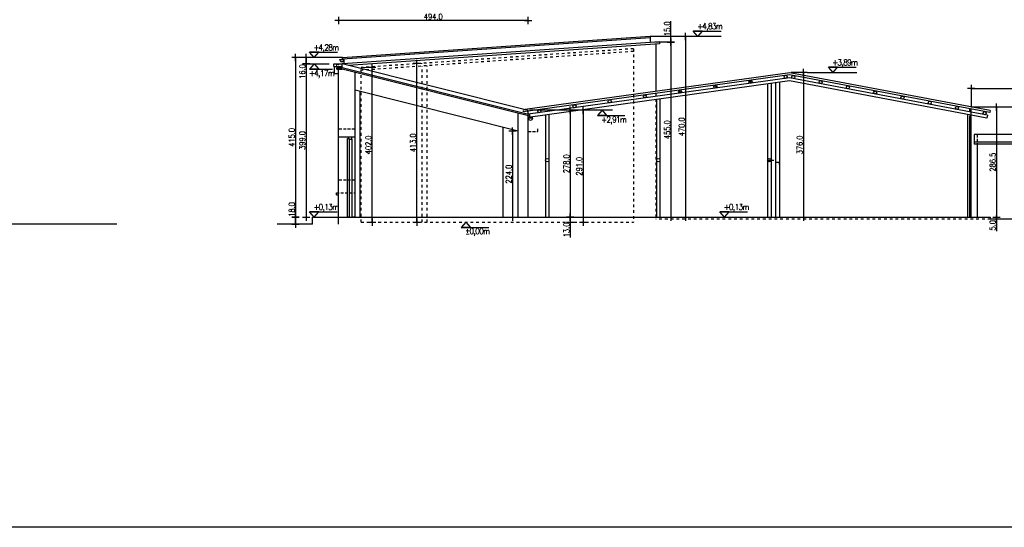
# Model space of a CAD drawing. Header units: millimetres. Extents: x 22865 to 60762, y -18816 to 15611.
# Tile 51 of 256: x 43166 to 45728, y -15364 to -14044. Entities that reach past the tile are written whole.
import ezdxf

# ---------------------------------------------------------------- set-up
doc = ezdxf.new("R2010")
doc.units = ezdxf.units.MM
doc.linetypes.add('DASHED', pattern=[15, 7, -8])
doc.linetypes.add('DASHED2', pattern=[0.375, 0.25, -0.125])
doc.layers.add('Nowe_Archibet 420-K Ściany_Nr_pióra__162', color=252, linetype='Continuous', lineweight=5)
for name, color, linetype in [('sciany murowane', 4, 'Continuous'), ('widokowa', 2, 'Continuous'), ('WYMIARY', 6, 'Continuous')]:
    doc.layers.add(name, color=color, linetype=linetype)
doc.styles.add('1-100', font='simplex.shx', dxfattribs={"width": 0.8, "height": 15})
doc.styles.add('1-50', font='simplex.shx', dxfattribs={"width": 0.8, "height": 12})
doc.dimstyles.new('1-100', dxfattribs={"dimscale": 0.5, "dimtxt": 100, "dimasz": 1, "dimexe": 0.18, "dimexo": 0.0625, "dimgap": 5, "dimtad": 1, "dimdec": 1, "dimzin": 0, "dimdsep": 46, "dimtxsty": '1-100', "dimblk1": 'K', "dimblk2": 'K', "dimsah": 1, "dimcen": 0.09, "dimse1": 1, "dimse2": 1, "dimadec": 0, "dimazin": 0, "dimtfac": 1, "dimtdec": 1, "dimtofl": 0, "dimtmove": 0, "dimatfit": 3, "dimldrblk": 'K', "dimfxl": 0, "dimtolj": 1, "dimtzin": 0, "dimarcsym": 0})

# ---------------------------------------------------------------- blocks, each defined once
blk = doc.blocks.new('K')
for p, q in [((-19.1, 0), (19.1, 0)), ((0, -19.1), (0, 19.1))]:
    blk.add_line(p, q)
blk.add_circle((0, 0), 2.02)
blk = doc.blocks.new('*D2907')
at = {"layer": 'WYMIARY', "color": 0, "lineweight": -2, "ltscale": 0.2}
blk.add_line((44488.7, -14046), (43995.7, -14046), dxfattribs=at)
at = {"layer": 'WYMIARY', "color": 0, "linetype": 'ByBlock', "lineweight": -2, "xscale": 0.5, "yscale": 0.5, "zscale": 0.5, "rotation": 180}
blk.add_blockref('K', (43995.2, -14046), dxfattribs=at)
at = {"layer": 'WYMIARY', "color": 0, "linetype": 'ByBlock', "lineweight": -2, "xscale": 0.5, "yscale": 0.5, "zscale": 0.5}
blk.add_blockref('K', (44489.2, -14046), dxfattribs=at)
at = {"layer": 'WYMIARY', "color": 0, "ltscale": 0.2, "insert": (44242.2, -14036), "char_height": 15, "attachment_point": 5, "style": '1-100'}
blk.add_mtext('\\A1;494.0', dxfattribs=at)
blk = doc.blocks.new('*D3006')
at = {"layer": 'WYMIARY', "color": 0, "lineweight": -2, "ltscale": 0.2}
blk.add_line((45642.7, -14222.6), (46401.7, -14222.6), dxfattribs=at)
at = {"layer": 'WYMIARY', "color": 0, "linetype": 'ByBlock', "lineweight": -2, "xscale": 0.5, "yscale": 0.5, "zscale": 0.5, "rotation": 180}
blk.add_blockref('K', (45642.2, -14222.6), dxfattribs=at)
at = {"layer": 'WYMIARY', "color": 0, "linetype": 'ByBlock', "lineweight": -2, "xscale": 0.5, "yscale": 0.5, "zscale": 0.5}
blk.add_blockref('K', (46402.2, -14222.6), dxfattribs=at)
at = {"layer": 'WYMIARY', "color": 0, "ltscale": 0.2, "insert": (46022.2, -14212.6), "char_height": 15, "attachment_point": 5, "style": '1-100'}
blk.add_mtext('\\A1;760.0', dxfattribs=at)
blk = doc.blocks.new('*D3007')
at = {"layer": 'WYMIARY', "color": 0, "lineweight": -2, "ltscale": 0.2}
blk.add_line((45707.8, -14271.4), (45707.8, -14556.9), dxfattribs=at)
at = {"layer": 'WYMIARY', "color": 0, "linetype": 'ByBlock', "lineweight": -2, "xscale": 0.5, "yscale": 0.5, "zscale": 0.5}
for p, rotation in [((45707.8, -14270.9), 90), ((45707.8, -14557.4), 270)]:
    blk.add_blockref('K', p, dxfattribs=dict(at, rotation=rotation))
at = {"layer": 'WYMIARY', "color": 0, "ltscale": 0.2, "insert": (45697.8, -14414.2), "char_height": 15, "attachment_point": 5, "rotation": 90, "style": '1-100'}
blk.add_mtext('\\A1;286.5', dxfattribs=at)
blk = doc.blocks.new('*D3010')
at = {"layer": 'WYMIARY', "color": 0, "lineweight": -2, "ltscale": 0.2}
blk.add_line((45205.8, -14181.9), (45205.8, -14556.9), dxfattribs=at)
at = {"layer": 'WYMIARY', "color": 0, "linetype": 'ByBlock', "lineweight": -2, "xscale": 0.5, "yscale": 0.5, "zscale": 0.5}
for p, rotation in [((45205.8, -14181.4), 90), ((45205.8, -14557.4), 270)]:
    blk.add_blockref('K', p, dxfattribs=dict(at, rotation=rotation))
at = {"layer": 'WYMIARY', "color": 0, "ltscale": 0.2, "insert": (45195.8, -14369.4), "char_height": 15, "attachment_point": 5, "rotation": 90, "style": '1-100'}
blk.add_mtext('\\A1;376.0', dxfattribs=at)
blk = doc.blocks.new('*D3011')
at = {"layer": 'WYMIARY', "color": 0, "lineweight": -2, "ltscale": 0.2}
blk.add_line((44083.2, -14569.9), (44083.2, -14168.9), dxfattribs=at)
at = {"layer": 'WYMIARY', "color": 0, "linetype": 'ByBlock', "lineweight": -2, "xscale": 0.5, "yscale": 0.5, "zscale": 0.5}
for p, rotation in [((44083.2, -14168.4), 90), ((44083.2, -14570.4), 270)]:
    blk.add_blockref('K', p, dxfattribs=dict(at, rotation=rotation))
at = {"layer": 'WYMIARY', "color": 0, "ltscale": 0.2, "insert": (44073.2, -14369.4), "char_height": 15, "attachment_point": 5, "rotation": 90, "style": '1-100'}
blk.add_mtext('\\A1;402.0', dxfattribs=at)
blk = doc.blocks.new('*D3012')
at = {"layer": 'WYMIARY', "color": 0, "lineweight": -2, "ltscale": 0.2}
blk.add_line((44199.6, -14569.9), (44199.6, -14157.9), dxfattribs=at)
at = {"layer": 'WYMIARY', "color": 0, "linetype": 'ByBlock', "lineweight": -2, "xscale": 0.5, "yscale": 0.5, "zscale": 0.5}
for p, rotation in [((44199.6, -14157.4), 90), ((44199.6, -14570.4), 270)]:
    blk.add_blockref('K', p, dxfattribs=dict(at, rotation=rotation))
at = {"layer": 'WYMIARY', "color": 0, "ltscale": 0.2, "insert": (44189.6, -14363.9), "char_height": 15, "attachment_point": 5, "rotation": 90, "style": '1-100'}
blk.add_mtext('\\A1;413.0', dxfattribs=at)
blk = doc.blocks.new('*D3013')
at = {"layer": 'WYMIARY', "color": 0, "lineweight": -2, "ltscale": 0.2}
blk.add_line((44448.7, -14333.9), (44448.7, -14556.9), dxfattribs=at)
at = {"layer": 'WYMIARY', "color": 0, "linetype": 'ByBlock', "lineweight": -2, "xscale": 0.5, "yscale": 0.5, "zscale": 0.5}
for p, rotation in [((44448.7, -14333.4), 90), ((44448.7, -14557.4), 270)]:
    blk.add_blockref('K', p, dxfattribs=dict(at, rotation=rotation))
at = {"layer": 'WYMIARY', "color": 0, "ltscale": 0.2, "insert": (44438.7, -14445.4), "char_height": 15, "attachment_point": 5, "rotation": 90, "style": '1-100'}
blk.add_mtext('\\A1;224.0', dxfattribs=at)
blk = doc.blocks.new('*D3014')
at = {"layer": 'WYMIARY', "color": 0, "lineweight": -2, "ltscale": 0.2}
for p, q in [((43884, -14557.4), (43884, -14517.6)), ((43884, -14574.9), (43884, -14557.9))]:
    blk.add_line(p, q, dxfattribs=at)
at = {"layer": 'WYMIARY', "color": 0, "linetype": 'ByBlock', "lineweight": -2, "xscale": 0.5, "yscale": 0.5, "zscale": 0.5}
for p, rotation in [((43884, -14557.4), 90), ((43884, -14575.4), 270)]:
    blk.add_blockref('K', p, dxfattribs=dict(at, rotation=rotation))
at = {"layer": 'WYMIARY', "color": 0, "ltscale": 0.2, "insert": (43874, -14537.3), "char_height": 15, "attachment_point": 5, "rotation": 90, "style": '1-100'}
blk.add_mtext('\\A1;18.0', dxfattribs=at)
blk = doc.blocks.new('*D3015')
at = {"layer": 'WYMIARY', "color": 0, "lineweight": -2, "ltscale": 0.2}
blk.add_line((43911.4, -14158.9), (43911.4, -14556.9), dxfattribs=at)
at = {"layer": 'WYMIARY', "color": 0, "linetype": 'ByBlock', "lineweight": -2, "xscale": 0.5, "yscale": 0.5, "zscale": 0.5}
for p, rotation in [((43911.4, -14158.4), 90), ((43911.4, -14557.4), 270)]:
    blk.add_blockref('K', p, dxfattribs=dict(at, rotation=rotation))
at = {"layer": 'WYMIARY', "color": 0, "ltscale": 0.2, "insert": (43901.4, -14357.9), "char_height": 15, "attachment_point": 5, "rotation": 90, "style": '1-100'}
blk.add_mtext('\\A1;399.0', dxfattribs=at)
blk = doc.blocks.new('*D3016')
at = {"layer": 'WYMIARY', "color": 0, "lineweight": -2, "ltscale": 0.2}
blk.add_line((43884, -14142.9), (43884, -14556.9), dxfattribs=at)
at = {"layer": 'WYMIARY', "color": 0, "linetype": 'ByBlock', "lineweight": -2, "xscale": 0.5, "yscale": 0.5, "zscale": 0.5}
for p, rotation in [((43884, -14142.4), 90), ((43884, -14557.4), 270)]:
    blk.add_blockref('K', p, dxfattribs=dict(at, rotation=rotation))
at = {"layer": 'WYMIARY', "color": 0, "ltscale": 0.2, "insert": (43874, -14349.9), "char_height": 15, "attachment_point": 5, "rotation": 90, "style": '1-100'}
blk.add_mtext('\\A1;415.0', dxfattribs=at)
blk = doc.blocks.new('*D3017')
at = {"layer": 'WYMIARY', "color": 0, "lineweight": -2, "ltscale": 0.2}
for p, q in [((43911.4, -14142.9), (43911.4, -14157.9)), ((43911.4, -14158.4), (43911.4, -14198.2))]:
    blk.add_line(p, q, dxfattribs=at)
at = {"layer": 'WYMIARY', "color": 0, "linetype": 'ByBlock', "lineweight": -2, "xscale": 0.5, "yscale": 0.5, "zscale": 0.5}
for p, rotation in [((43911.4, -14142.4), 90), ((43911.4, -14158.4), 270)]:
    blk.add_blockref('K', p, dxfattribs=dict(at, rotation=rotation))
at = {"layer": 'WYMIARY', "color": 0, "ltscale": 0.2, "insert": (43901.4, -14178.5), "char_height": 15, "attachment_point": 5, "rotation": 90, "style": '1-100'}
blk.add_mtext('\\A1;16.0', dxfattribs=at)
blk = doc.blocks.new('*D3018')
at = {"layer": 'WYMIARY', "color": 0, "lineweight": -2, "ltscale": 0.2}
blk.add_line((44860.8, -14102.9), (44860.8, -14556.9), dxfattribs=at)
at = {"layer": 'WYMIARY', "color": 0, "linetype": 'ByBlock', "lineweight": -2, "xscale": 0.5, "yscale": 0.5, "zscale": 0.5}
for p, rotation in [((44860.8, -14102.4), 90), ((44860.8, -14557.4), 270)]:
    blk.add_blockref('K', p, dxfattribs=dict(at, rotation=rotation))
at = {"layer": 'WYMIARY', "color": 0, "ltscale": 0.2, "insert": (44850.8, -14329.9), "char_height": 15, "attachment_point": 5, "rotation": 90, "style": '1-100'}
blk.add_mtext('\\A1;455.0', dxfattribs=at)
blk = doc.blocks.new('*D3019')
at = {"layer": 'WYMIARY', "color": 0, "lineweight": -2, "ltscale": 0.2}
for p, q in [((44860.8, -14087.4), (44860.8, -14047.6)), ((44860.8, -14101.9), (44860.8, -14087.9))]:
    blk.add_line(p, q, dxfattribs=at)
at = {"layer": 'WYMIARY', "color": 0, "linetype": 'ByBlock', "lineweight": -2, "xscale": 0.5, "yscale": 0.5, "zscale": 0.5}
for p, rotation in [((44860.8, -14087.4), 90), ((44860.8, -14102.4), 270)]:
    blk.add_blockref('K', p, dxfattribs=dict(at, rotation=rotation))
at = {"layer": 'WYMIARY', "color": 0, "ltscale": 0.2, "insert": (44850.8, -14067.3), "char_height": 15, "attachment_point": 5, "rotation": 90, "style": '1-100'}
blk.add_mtext('\\A1;15.0', dxfattribs=at)
blk = doc.blocks.new('*D3020')
at = {"layer": 'WYMIARY', "color": 0, "lineweight": -2, "ltscale": 0.2}
blk.add_line((44898.5, -14087.9), (44898.5, -14556.9), dxfattribs=at)
at = {"layer": 'WYMIARY', "color": 0, "linetype": 'ByBlock', "lineweight": -2, "xscale": 0.5, "yscale": 0.5, "zscale": 0.5}
for p, rotation in [((44898.5, -14087.4), 90), ((44898.5, -14557.4), 270)]:
    blk.add_blockref('K', p, dxfattribs=dict(at, rotation=rotation))
at = {"layer": 'WYMIARY', "color": 0, "ltscale": 0.2, "insert": (44888.5, -14322.4), "char_height": 15, "attachment_point": 5, "rotation": 90, "style": '1-100'}
blk.add_mtext('\\A1;470.0', dxfattribs=at)
blk = doc.blocks.new('*D3021')
at = {"layer": 'WYMIARY', "color": 0, "lineweight": -2, "ltscale": 0.2}
blk.add_line((44598.8, -14279.9), (44598.8, -14556.9), dxfattribs=at)
at = {"layer": 'WYMIARY', "color": 0, "linetype": 'ByBlock', "lineweight": -2, "xscale": 0.5, "yscale": 0.5, "zscale": 0.5}
for p, rotation in [((44598.8, -14279.4), 90), ((44598.8, -14557.4), 270)]:
    blk.add_blockref('K', p, dxfattribs=dict(at, rotation=rotation))
at = {"layer": 'WYMIARY', "color": 0, "ltscale": 0.2, "insert": (44588.8, -14418.4), "char_height": 15, "attachment_point": 5, "rotation": 90, "style": '1-100'}
blk.add_mtext('\\A1;278.0', dxfattribs=at)
blk = doc.blocks.new('*D3026')
at = {"layer": 'WYMIARY', "color": 0, "lineweight": -2, "ltscale": 0.2}
for p, q in [((45707.8, -14556.9), (45707.8, -14556.4)), ((45707.8, -14562.9), (45707.8, -14593.5))]:
    blk.add_line(p, q, dxfattribs=at)
at = {"layer": 'WYMIARY', "color": 0, "linetype": 'ByBlock', "lineweight": -2, "xscale": 0.5, "yscale": 0.5, "zscale": 0.5}
for p, rotation in [((45707.8, -14557.4), 270), ((45707.8, -14562.4), 90)]:
    blk.add_blockref('K', p, dxfattribs=dict(at, rotation=rotation))
at = {"layer": 'WYMIARY', "color": 0, "ltscale": 0.2, "insert": (45697.8, -14578.5), "char_height": 15, "attachment_point": 5, "rotation": 90, "style": '1-100'}
blk.add_mtext('\\A1;5.0', dxfattribs=at)
blk = doc.blocks.new('*D3027')
at = {"layer": 'WYMIARY', "color": 0, "lineweight": -2, "ltscale": 0.2}
for p, q in [((44598.8, -14557.9), (44598.8, -14569.9)), ((44598.8, -14570.4), (44598.8, -14610.2))]:
    blk.add_line(p, q, dxfattribs=at)
at = {"layer": 'WYMIARY', "color": 0, "linetype": 'ByBlock', "lineweight": -2, "xscale": 0.5, "yscale": 0.5, "zscale": 0.5}
for p, rotation in [((44598.8, -14557.4), 90), ((44598.8, -14570.4), 270)]:
    blk.add_blockref('K', p, dxfattribs=dict(at, rotation=rotation))
at = {"layer": 'WYMIARY', "color": 0, "ltscale": 0.2, "insert": (44588.8, -14590.5), "char_height": 15, "attachment_point": 5, "rotation": 90, "style": '1-100'}
blk.add_mtext('\\A1;13.0', dxfattribs=at)
blk = doc.blocks.new('*D3028')
at = {"layer": 'WYMIARY', "color": 0, "lineweight": -2, "ltscale": 0.2}
blk.add_line((44631.9, -14279.9), (44631.9, -14569.9), dxfattribs=at)
at = {"layer": 'WYMIARY', "color": 0, "linetype": 'ByBlock', "lineweight": -2, "xscale": 0.5, "yscale": 0.5, "zscale": 0.5}
for p, rotation in [((44631.9, -14279.4), 90), ((44631.9, -14570.4), 270)]:
    blk.add_blockref('K', p, dxfattribs=dict(at, rotation=rotation))
at = {"layer": 'WYMIARY', "color": 0, "ltscale": 0.2, "insert": (44621.9, -14424.9), "char_height": 15, "attachment_point": 5, "rotation": 90, "style": '1-100'}
blk.add_mtext('\\A1;291.0', dxfattribs=at)

msp = doc.modelspace()

# ---------------------------------------------------------------- linework, layer by layer
at = {"layer": 'Nowe_Archibet 420-K Ściany_Nr_pióra__162', "ltscale": 0.2}
for p, q in [((44073.68, -14168.4), (44054.19, -14168.4)), ((44209.11, -14157.4), (44213.19, -14157.4))]:
    msp.add_line(p, q, dxfattribs=at)
for points in [[(43995.19, -14159.9), (43990.19, -14160.4), (43990.19, -14165.4)], [(43990.19, -14165.4), (43990.19, -14160.4)]]:
    msp.add_lwpolyline(points, dxfattribs=at)
at = {"layer": 'sciany murowane', "color": 9, "linetype": 'DASHED'}
msp.add_line((44763.19, -14119.35), (44054.19, -14168.4), dxfattribs=at)
at = {"layer": 'sciany murowane', "color": 3, "linetype": 'DASHED'}
for p, q in [((44763.19, -14126.36), (44054.19, -14175.41)), ((44763.19, -14119.35), (44763.19, -14570.4)), ((44054.19, -14570.4), (44054.19, -14168.4)), ((44213.19, -14570.4), (44213.19, -14164.41)), ((44226.19, -14570.4), (44226.19, -14163.51)), ((44821.19, -14235.39), (44821.19, -14562.4)), ((44054.19, -14570.4), (44763.19, -14570.4)), ((45692.19, -14562.4), (44821.19, -14562.4))]:
    msp.add_line(p, q, dxfattribs=at)
at = {"layer": 'sciany murowane', "color": 3, "linetype": 'DASHED', "ltscale": 0.25}
msp.add_line((43995.19, -14172.85), (43995.19, -14159.9), dxfattribs=at)
at = {"layer": 'sciany murowane', "color": 4, "ltscale": 0.2}
msp.add_line((44039.19, -14349.4), (44039.19, -14181.47), dxfattribs=at)
at = {"layer": 'sciany murowane', "color": 2, "ltscale": 0.2}
for p, q in [((44463.19, -14333.4), (44039.19, -14227.4)), ((44021.19, -14352.4), (44021.19, -14349.4)), ((44023.19, -14354.4), (44030.19, -14354.4)), ((44030.19, -14354.4), (44030.19, -14349.4)), ((44039.19, -14557.4), (44039.19, -14349.4))]:
    msp.add_line(p, q, dxfattribs=at)
at = {"layer": 'sciany murowane', "ltscale": 20}
for p, q in [((44463.19, -14557.4), (44463.19, -14287.47)), ((44489.19, -14557.4), (44489.19, -14293.97))]:
    msp.add_line(p, q, dxfattribs=at)
at = {"layer": 'sciany murowane', "ltscale": 0.2}
for p, q in [((43418.64, -14575.4), (40376.79, -14575.4)), ((43928.19, -14575.4), (43835.8, -14575.4)), ((43928.19, -14557.4), (45692.19, -14557.4)), ((43928.19, -14575.4), (43928.19, -14557.4)), ((45692.19, -14562.4), (45692.19, -14557.4)), ((45972.19, -14562.4), (45692.19, -14562.4))]:
    msp.add_line(p, q, dxfattribs=at)
at = {"layer": 'sciany murowane', "color": 3, "linetype": 'DASHED', "ltscale": 0.25}
for points in [[(44005.19, -14158.9), (43995.19, -14159.9)], [(44010.19, -14158.4), (44006.2, -14158.8)]]:
    msp.add_lwpolyline(points, dxfattribs=at)
at = {"layer": 'sciany murowane', "color": 2, "ltscale": 0.2}
msp.add_lwpolyline([(44023.19, -14557.4), (44019.19, -14557.4), (44019.19, -14352.4), (44023.19, -14352.4)], close=True, dxfattribs=at)
at = {"layer": 'widokowa', "ltscale": 0.2}
for p, q in [((44806.19, -14087.33), (44006.19, -14142.67)), ((44806.19, -14091.34), (44006.19, -14146.68)), ((44806.19, -14087.33), (44806.19, -14103.33)), ((44806.19, -14103.33), (44007.02, -14158.62)), ((44806.54, -14108.31), (44021.52, -14162.62)), ((44831.19, -14101.6), (44806.19, -14103.33)), ((44831.19, -14106.61), (44806.54, -14108.31)), ((44821.19, -14107.3), (44821.19, -14230.34)), ((44831.19, -14101.6), (44831.19, -14106.61)), ((44006.19, -14146.68), (44006.19, -14142.67)), ((43985.19, -14183.4), (43985.19, -14165.4)), ((43998.19, -14146.9), (44010.19, -14146.9)), ((44010.19, -14158.4), (44010.19, -14146.41)), ((43985.19, -14183.4), (43995.19, -14183.4)), ((43995.19, -14575.4), (43995.19, -14349.4))]:
    msp.add_line(p, q, dxfattribs=at)
at = {"layer": 'widokowa', "color": 6, "ltscale": 0.2}
for p, q in [((43983.69, -14158.4), (44005.19, -14158.4)), ((43983.69, -14165.4), (43983.69, -14158.4)), ((43983.69, -14165.4), (44005.19, -14165.4)), ((44489.19, -14297.85), (44501.19, -14297.85)), ((44489.19, -14298.85), (44501.19, -14298.85))]:
    msp.add_line(p, q, dxfattribs=at)
at = {"layer": 'widokowa', "color": 1, "ltscale": 0.2}
for p, q in [((43991.19, -14172.85), (43991.19, -14168.85)), ((43991.19, -14168.85), (44005.19, -14168.85)), ((44493.19, -14290.85), (44005.19, -14168.85)), ((43991.19, -14172.85), (44004.7, -14172.85)), ((44493.19, -14294.97), (44004.7, -14172.85)), ((45169.19, -14194.92), (44489.19, -14289.77)), ((45169.19, -14203), (44489.19, -14297.85)), ((45112.19, -14210.95), (45112.19, -14557.4)), ((45121.19, -14209.7), (45121.19, -14557.4)), ((45133.19, -14208.02), (45133.19, -14557.4)), ((45143.19, -14206.63), (45143.19, -14557.4)), ((45642.19, -14284.25), (45169.19, -14194.86)), ((45642.19, -14292.4), (45169.19, -14203)), ((44052.19, -14557.4), (44052.19, -14230.65)), ((44823.19, -14251.26), (44823.19, -14557.4)), ((44832.19, -14250.01), (44832.19, -14557.4)), ((44493.19, -14298.85), (44493.19, -14290.85)), ((44534.19, -14291.57), (44534.19, -14557.4)), ((44543.19, -14290.32), (44543.19, -14557.4)), ((45633.19, -14557.4), (45633.19, -14290.7)), ((45684.31, -14292.21), (45642.19, -14284.25)), ((45682.83, -14300.08), (45642.19, -14292.4)), ((45684.31, -14292.21), (45682.83, -14300.08)), ((44424.19, -14557.4), (44424.19, -14323.65)), ((44030.19, -14354.4), (44030.19, -14557.4)), ((45112.19, -14409.19), (45128.47, -14409.19)), ((43990.19, -14499.4), (43990.19, -14494.4)), ((43990.19, -14499.4), (43995.19, -14499.4))]:
    msp.add_line(p, q, dxfattribs=at)
at = {"layer": 'widokowa', "color": 9, "ltscale": 0.2}
for p, q in [((44489.19, -14279.54), (44005.19, -14158.54)), ((44005.19, -14168.85), (44005.19, -14158.54)), ((45169.71, -14181.73), (44481.76, -14277.68)), ((45169.59, -14186.79), (44489.19, -14281.7)), ((45690.27, -14285.2), (45169.59, -14186.79)), ((45691.19, -14280.29), (45169.71, -14181.73)), ((44489.19, -14289.85), (44489.19, -14279.54)), ((45691.19, -14280.29), (45690.27, -14285.2))]:
    msp.add_line(p, q, dxfattribs=at)
at = {"layer": 'widokowa', "color": 4, "ltscale": 0.2}
for p, q in [((43995.19, -14349.4), (43995.19, -14172.85)), ((44039.19, -14349.4), (43995.19, -14349.4))]:
    msp.add_line(p, q, dxfattribs=at)
at = {"layer": 'widokowa', "color": 2, "ltscale": 0.2}
for p, q in [((44980.05, -14221.31), (44972.05, -14214.34)), ((45071.62, -14208.53), (45063.62, -14201.57)), ((44888.48, -14234.08), (44880.48, -14227.12)), ((45638.19, -14283.4), (45638.19, -14275.36)), ((45638.19, -14555.4), (45638.19, -14295.4)), ((45638.19, -14295.4), (45642.19, -14295.4)), ((45642.19, -14283.4), (45642.19, -14276.11)), ((45642.19, -14555.4), (45642.19, -14295.4)), ((45962.74, -14342.4), (45649.52, -14342.4)), ((45649.52, -14342.4, 24012), (45649.52, -14367.4, 24012)), ((45962.74, -14362.4), (45649.52, -14362.4)), ((45962.74, -14367.4), (45649.52, -14367.4)), ((45657.52, -14367.4, 24012), (45657.52, -14557.4, 24012)), ((45638.19, -14555.4), (45642.19, -14555.4))]:
    msp.add_line(p, q, dxfattribs=at)
at = {"layer": 'widokowa', "color": 2, "linetype": 'DASHED', "ltscale": 0.2}
for p, q in [((44481.76, -14277.68), (44476.73, -14278.39)), ((44477.42, -14283.34), (44476.73, -14278.39)), ((44489.19, -14281.7), (44477.42, -14283.34))]:
    msp.add_line(p, q, dxfattribs=at)
at = {"layer": 'widokowa', "color": 250, "linetype": 'DASHED2', "ltscale": 30}
for p, q in [((44038.19, -14328.4), (43995.19, -14328.4)), ((44038.19, -14461.4), (43995.19, -14461.4)), ((44038.19, -14557.4), (44031.19, -14557.4))]:
    msp.add_line(p, q, dxfattribs=at)
at = {"layer": 'widokowa', "color": 1, "linetype": 'DASHED2', "ltscale": 30}
for p, q in [((44489.19, -14334.4), (44514.19, -14334.4)), ((45657.52, -14342.4, 24012), (45657.52, -14367.4, 24012)), ((45962.74, -14342.4), (45692.19, -14342.4)), ((43990.19, -14494.4), (44039.19, -14494.4))]:
    msp.add_line(p, q, dxfattribs=at)
at = {"layer": 'widokowa', "color": 1, "linetype": 'DASHED'}
msp.add_line((44514.19, -14334.4), (44514.19, -14324.4), dxfattribs=at)
at = {"layer": 'widokowa', "color": 1, "ltscale": 0.2}
for centre in [(45159.18, -14192.32), (45179.19, -14192.68), (44976.05, -14217.83), (45067.62, -14205.05), (45250.19, -14206.1), (45321.19, -14219.52), (44792.91, -14243.37), (44884.48, -14230.6), (45392.19, -14232.93), (45463.19, -14246.35), (44609.77, -14268.92), (44701.34, -14256.14), (45534.19, -14259.77), (45605.19, -14273.19), (44518.19, -14281.69), (45677.19, -14286.8)]:
    msp.add_circle(centre, 4, dxfattribs=at)
at = {"layer": 'widokowa', "ltscale": 0.2}
msp.add_arc((44004.19, -14146.9), 6, 180, 0, dxfattribs=at)
at = {"layer": 'widokowa', "color": 6, "ltscale": 0.2}
msp.add_arc((44495.19, -14298.85), 6, 180, 0, dxfattribs=at)
at = {"layer": 'WYMIARY', "ltscale": 0.2}
for p, q in [((44991.73, -14087.43), (44807.17, -14087.43)), ((44851.25, -14102.4), (44820.54, -14102.4)), ((44006.19, -14142.37), (43880.93, -14142.37)), ((43920.95, -14158.4), (43971.25, -14158.4)), ((45196.28, -14181.43), (45173.24, -14181.43)), ((45642.19, -14232.18), (45642.19, -14271.02)), ((45886.5, -14270.92), (45642.19, -14270.92)), ((44708.8, -14279.44), (44493.09, -14279.44))]:
    msp.add_line(p, q, dxfattribs=at)
at = {"layer": 'WYMIARY'}
msp.add_line((45215.4, -14181.43), (45343.99, -14181.43), dxfattribs=at)
at = {"layer": 'WYMIARY', "ltscale": 0.2}
msp.add_lwpolyline([(29895.74, -10984.56), (49905.31, -10984.56), (49905.31, -15363.85), (29895.74, -15363.85)], close=True, dxfattribs=at)
at = {"layer": 'WYMIARY'}
for points in [[(44930.73, -14087.43), (44918.87, -14073.67), (44991.71, -14073.67)], [(44930.73, -14087.43), (44942.6, -14073.67), (44918.87, -14073.67)], [(43932.3, -14142.37), (43920.44, -14128.62), (43993.28, -14128.62)], [(43932.3, -14142.37), (43944.17, -14128.62), (43920.44, -14128.62)], [(43932.3, -14158.4), (43920.44, -14172.15), (43980.36, -14172.15)], [(43932.3, -14158.4), (43944.17, -14172.15), (43920.44, -14172.15)], [(45282.48, -14181.43), (45270.62, -14167.67), (45342.25, -14167.67)], [(45282.48, -14181.43), (45294.35, -14167.67), (45270.62, -14167.67)], [(44681.3, -14279.44), (44669.43, -14293.2), (44741.07, -14293.2)], [(44681.3, -14279.44), (44693.17, -14293.2), (44669.43, -14293.2)], [(43932.3, -14557.4), (43920.44, -14543.64), (43992.08, -14543.64)], [(43932.3, -14557.4), (43944.17, -14543.64), (43920.44, -14543.64)], [(44999.9, -14557.4), (44988.03, -14543.64), (45059.67, -14543.64)], [(44999.9, -14557.4), (45011.76, -14543.64), (44988.03, -14543.64)], [(44326.99, -14570.4), (44315.12, -14584.15), (44386.76, -14584.15)], [(44326.99, -14570.4), (44338.86, -14584.15), (44315.12, -14584.15)]]:
    msp.add_lwpolyline(points, dxfattribs=at)
at = {"layer": 'WYMIARY', "color": 3, "ltscale": 0.2}
for points in [[(45637.19, -14293.4), (45642.19, -14293.4), (45642.19, -14283.4), (45637.19, -14283.4)], [(45143.19, -14420.19), (45143.19, -14415.19), (45133.19, -14415.19), (45133.19, -14420.19)]]:
    msp.add_lwpolyline(points, dxfattribs=at)
for centre in [(44538.69, -14409.19), (44827.69, -14409.19), (45116.69, -14409.19)]:
    msp.add_circle(centre, 4.5, dxfattribs=at)

# ---------------------------------------------------------------- texts
at = {"layer": 'WYMIARY', "char_height": 15.5, "width": 706.4568, "attachment_point": 1, "style": '1-50'}
for s, insert in [('\\A1;{\\T0.75;\\W0.9;\\FSIMPLEX8.SHX|c226;+4,83m}', (44928.84, -14053.21)), ('\\A1;{\\T0.75;\\W0.9;\\FSIMPLEX8.SHX|c226;+4,28m}', (43930.41, -14108.16)), ('\\A1;{\\T0.75;\\W0.9;\\FSIMPLEX8.SHX|c226;+3,89m}', (45280.59, -14147.21)), ('\\A1;{\\T0.75;\\W0.9;\\FSIMPLEX8.SHX|c226;+4,17m}', (43918.91, -14175.29)), ('\\A1;{\\T0.75;\\W0.9;\\FSIMPLEX8.SHX|c226;+2,91m}', (44679.4, -14295.84)), ('\\A1;{\\T0.75;\\W0.9;\\FSIMPLEX8.SHX|c226;+0,13m}', (43930.41, -14523.18)), ('\\A1;{\\T0.75;\\W0.9;\\FSIMPLEX8.SHX|c226;+0,13m}', (44998, -14523.18)), ('\\A1;{\\T0.75;\\W0.9;\\FSIMPLEX8.SHX|c226;%%P0,00m}', (44325.09, -14585.92))]:
    msp.add_mtext(s, dxfattribs=dict(at, insert=insert))

# ---------------------------------------------------------------- dimensions: what is measured, and where the dimension line sits
at = {"layer": 'WYMIARY', "ltscale": 0.2}
dim = msp.add_linear_dim(base=(43995.19, -14045.98), p1=(44489.19, -14002.15), p2=(43995.19, -14002.15), dimstyle='1-100', dxfattribs=at)
dim.commit()
dim.dimension.update_dxf_attribs({"geometry": '*D2907', "text_midpoint": (44242.19, -14035.98)})
for base, p1, p2, picture, middle in [((44860.8, -14087.43), (44823.1, -14102.4), (44807.59, -14087.43), '*D3019', (44850.8, -14067.28)), ((44898.55, -14557.4), (44870.36, -14087.43), (44870.36, -14557.4), '*D3020', (44888.55, -14322.41)), ((44860.8, -14557.4), (44824.61, -14102.4), (44821.19, -14557.4), '*D3018', (44850.8, -14329.9)), ((43883.98, -14557.4), (43943.56, -14142.37), (43943.56, -14557.4), '*D3016', (43873.98, -14349.88)), ((43911.39, -14158.4), (43925.79, -14142.37), (43925.79, -14158.4), '*D3017', (43901.39, -14178.54)), ((43911.39, -14557.4), (44005.19, -14158.4), (44005.19, -14557.4), '*D3015', (43901.39, -14357.9)), ((44083.24, -14168.4), (44054.19, -14570.4), (44054.19, -14168.4), '*D3011', (44073.24, -14369.4)), ((44199.55, -14157.4), (44213.19, -14570.4), (44213.19, -14157.4), '*D3012', (44189.55, -14363.9)), ((45205.84, -14557.4), (45173.75, -14181.43), (45169.71, -14557.4), '*D3010', (45195.84, -14369.41)), ((44598.76, -14557.4), (44495.32, -14279.44), (44489.19, -14557.4), '*D3021', (44588.76, -14418.42)), ((44631.86, -14570.4), (44665.14, -14279.44), (44665.14, -14570.4), '*D3028', (44621.86, -14424.92)), ((45707.84, -14557.4), (45646.24, -14270.92), (45642.19, -14557.4), '*D3007', (45697.84, -14414.16)), ((44448.71, -14557.4), (44463.19, -14333.4), (44463.19, -14557.4), '*D3013', (44438.71, -14445.4)), ((43883.98, -14557.4), (43900.78, -14575.4), (43900.78, -14557.4), '*D3014', (43873.98, -14537.25)), ((44598.76, -14570.4), (44604.16, -14557.4), (44604.16, -14570.4), '*D3027', (44588.76, -14590.54)), ((45707.84, -14562.4), (45719.41, -14557.4), (45719.41, -14562.4), '*D3026', (45697.84, -14578.47))]:
    dim = msp.add_linear_dim(base=base, p1=p1, p2=p2, angle=90, dimstyle='1-100', override={"dimtxsty": '1-100', "dimldrblk": 'K'}, dxfattribs=at)
    dim.commit()
    dim.dimension.update_dxf_attribs({"geometry": picture, "text_midpoint": middle})
dim = msp.add_linear_dim(base=(46402.2428, -14222.6225), p1=(45642.1948, -14306.1874), p2=(46402.2428, -14310.3148), dimstyle='1-100', override={"dimtxsty": '1-100', "dimldrblk": 'K'}, dxfattribs=at)
dim.commit()
dim.dimension.update_dxf_attribs({"geometry": '*D3006', "text_midpoint": (46022.2188, -14212.6225)})

doc.saveas('drawing.dxf')
